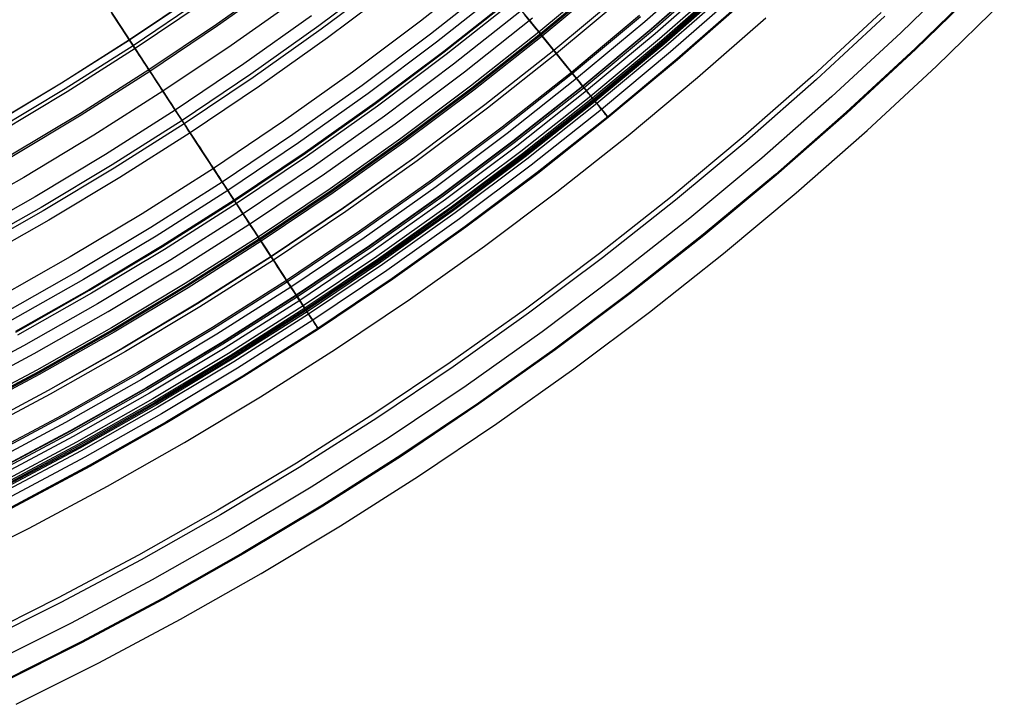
# Model space of a CAD drawing. Header units: millimetres. Extents: x -14 to 488, y -50 to 50.
# Tile 68 of 256: x 224.47 to 234, y -32.1 to -25.47. Entities that reach past the tile are written whole.
import ezdxf

# ---------------------------------------------------------------- set-up
doc = ezdxf.new("R2010")
doc.units = ezdxf.units.MM
doc.header["$MEASUREMENT"] = 0
doc.layers.add('Default', color=7, linetype='Continuous')

msp = doc.modelspace()

# ---------------------------------------------------------------- linework, layer by layer
at = {"layer": 'Default'}
for points in [[(231.1705, -24.9222), (230.5236, -25.4904), (229.8629, -26.0411), (229.1891, -26.5739), (228.5029, -27.0883), (227.8051, -27.5838), (227.0965, -28.0602), (226.3778, -28.517), (225.6499, -28.9541), (224.9135, -29.371), (224.1694, -29.7678)], [(233.6509, -24.9664), (233.0014, -25.5993), (232.3359, -26.215), (231.6552, -26.8129), (230.9599, -27.3924), (230.2509, -27.953), (229.5289, -28.4943), (228.7946, -29.0157), (228.049, -29.517), (227.2927, -29.9977), (226.5267, -30.4576), (225.7518, -30.8964), (224.9689, -31.3139), (224.1787, -31.7099)], [(228.9979, -24.9758), (228.3519, -25.4866), (227.694, -25.9797), (227.025, -26.4549), (226.3456, -26.9116), (225.6565, -27.3496), (224.9586, -27.7686), (224.2526, -28.1684)], [(230.1472, -25.0505), (229.498, -25.5917), (228.8359, -26.1152), (228.1617, -26.6206), (227.476, -27.1075), (226.7797, -27.5756), (226.0736, -28.0245), (225.3583, -28.454), (224.6347, -28.8637), (223.9036, -29.2535)], [(230.1622, -25.068), (229.5125, -25.6095), (228.8499, -26.1334), (228.1752, -26.6392), (227.4891, -27.1265), (226.7923, -27.5949), (226.0856, -28.0441), (225.3698, -28.4738), (224.6457, -28.8838), (223.9141, -29.274)], [(230.1691, -25.0761), (229.5192, -25.6178), (228.8564, -26.1418), (228.1815, -26.6478), (227.4951, -27.1352), (226.7981, -27.6038), (226.0912, -28.0531), (225.3752, -28.483), (224.6509, -28.8932), (223.919, -29.2834)], [(228.0131, -25.0466), (227.3667, -25.5311), (226.7093, -25.998), (226.0417, -26.4468), (225.3646, -26.8772), (224.6788, -27.2889), (223.9851, -27.6818)], [(228.0369, -25.0775), (227.3897, -25.5627), (226.7315, -26.0301), (226.0631, -26.4794), (225.3852, -26.9104), (224.6985, -27.3226), (224.0039, -27.716)], [(231.2332, -24.9918), (230.5845, -25.5616), (229.9219, -26.1138), (229.2462, -26.6481), (228.5581, -27.1639), (227.8584, -27.6608), (227.1478, -28.1385), (226.4271, -28.5967), (225.6971, -29.0349), (224.9586, -29.4531), (224.2125, -29.851)], [(231.2357, -24.9946), (230.5869, -25.5644), (229.9243, -26.1168), (229.2485, -26.6511), (228.5603, -27.167), (227.8605, -27.664), (227.1498, -28.1417), (226.4291, -28.5999), (225.699, -29.0382), (224.9604, -29.4564), (224.2142, -29.8543)], [(231.2475, -25.0076), (230.5983, -25.5778), (229.9354, -26.1304), (229.2592, -26.665), (228.5707, -27.1811), (227.8705, -27.6784), (227.1594, -28.1564), (226.4383, -28.6148), (225.7078, -29.0534), (224.9689, -29.4718), (224.2223, -29.8699)], [(231.274, -25.037), (230.6241, -25.6078), (229.9603, -26.1611), (229.2833, -26.6963), (228.594, -27.2131), (227.893, -27.7109), (227.1811, -28.1895), (226.4591, -28.6485), (225.7277, -29.0875), (224.9879, -29.5065), (224.2404, -29.905)], [(227.022, -25.0587), (226.3768, -25.5169), (225.7217, -25.9573), (225.0572, -26.3796), (224.3842, -26.7837)], [(227.0321, -25.0726), (226.3866, -25.531), (225.7311, -25.9717), (225.0663, -26.3943), (224.3929, -26.7986)], [(230.1795, -25.0883), (229.5293, -25.6303), (228.8662, -26.1546), (228.191, -26.6607), (227.5043, -27.1484), (226.8069, -27.6172), (226.0997, -28.0668), (225.3833, -28.4969), (224.6586, -28.9072), (223.9264, -29.2977)], [(228.1003, -25.1598), (227.4509, -25.6466), (226.7906, -26.1156), (226.1199, -26.5664), (225.4398, -26.9988), (224.7509, -27.4124), (224.0539, -27.807)], [(233.7966, -25.1121), (233.1433, -25.7488), (232.4739, -26.3681), (231.7892, -26.9695), (231.0898, -27.5524), (230.3766, -28.1163), (229.6504, -28.6608), (228.9118, -29.1853), (228.1617, -29.6895), (227.401, -30.1731), (226.6305, -30.6356), (225.8511, -31.077), (225.0635, -31.4969), (224.2687, -31.8953)], [(231.3162, -25.0839), (230.6651, -25.6558), (230.0001, -26.2101), (229.3218, -26.7463), (228.6312, -27.2641), (227.9289, -27.7629), (227.2156, -28.2423), (226.4922, -28.7022), (225.7595, -29.1421), (225.0183, -29.5618), (224.2694, -29.9611)], [(233.803, -25.1185), (233.1495, -25.7553), (232.4799, -26.3748), (231.795, -26.9763), (231.0955, -27.5594), (230.3821, -28.1235), (229.6557, -28.668), (228.9169, -29.1927), (228.1667, -29.697), (227.4058, -30.1807), (226.6351, -30.6434), (225.8554, -31.0849), (225.0677, -31.5049), (224.2727, -31.9034)], [(231.3352, -25.1049), (230.6835, -25.6773), (230.0179, -26.2321), (229.3391, -26.7688), (228.6479, -27.2869), (227.945, -27.7861), (227.2311, -28.266), (226.5071, -28.7262), (225.7738, -29.1665), (225.032, -29.5866), (224.2824, -29.9863)], [(231.3441, -25.1148), (230.6922, -25.6875), (230.0263, -26.2425), (229.3473, -26.7794), (228.6558, -27.2978), (227.9526, -27.7972), (227.2384, -28.2772), (226.5142, -28.7376), (225.7805, -29.1781), (225.0384, -29.5983), (224.2886, -29.9981)], [(231.3527, -25.1244), (230.7005, -25.6972), (230.0344, -26.2524), (229.3551, -26.7895), (228.6633, -27.3081), (227.9599, -27.8077), (227.2454, -28.288), (226.5209, -28.7485), (225.787, -29.1892), (225.0446, -29.6096), (224.2945, -30.0095)], [(231.3618, -25.1345), (230.7094, -25.7076), (230.043, -26.263), (229.3634, -26.8003), (228.6714, -27.3191), (227.9676, -27.8189), (227.2529, -28.2994), (226.5281, -28.7601), (225.7939, -29.2009), (225.0511, -29.6215), (224.3007, -30.0216)], [(231.3799, -25.1545), (230.7269, -25.728), (230.06, -26.2839), (229.3799, -26.8217), (228.6873, -27.3409), (227.9829, -27.8411), (227.2677, -28.3219), (226.5422, -28.7831), (225.8074, -29.2242), (225.0641, -29.6451), (224.3131, -30.0456)], [(229.0972, -25.098), (228.448, -25.6113), (227.7868, -26.1069), (227.1145, -26.5844), (226.4318, -27.0434), (225.7393, -27.4836), (225.0379, -27.9047), (224.3284, -28.3064)], [(227.1681, -25.259), (226.5178, -25.7208), (225.8574, -26.1648), (225.1876, -26.5906), (224.5091, -26.9979), (223.8228, -27.3865)], [(230.295, -25.2233), (229.6413, -25.7682), (228.9746, -26.2953), (228.2957, -26.8042), (227.6052, -27.2945), (226.9041, -27.7659), (226.193, -28.2179), (225.4728, -28.6503), (224.7441, -29.0629), (224.008, -29.4554)], [(230.2952, -25.2234), (229.6414, -25.7684), (228.9747, -26.2955), (228.2958, -26.8044), (227.6054, -27.2947), (226.9042, -27.7661), (226.1932, -28.2181), (225.4729, -28.6505), (224.7443, -29.0631), (224.0081, -29.4557)], [(230.3214, -25.2541), (229.6668, -25.7997), (228.9993, -26.3274), (228.3196, -26.837), (227.6283, -27.3279), (226.9263, -27.7998), (226.2144, -28.2524), (225.4932, -28.6854), (224.7637, -29.0985), (224.0266, -29.4915)], [(226.1794, -25.2311), (225.5316, -25.6666), (224.8747, -26.0842), (224.2093, -26.4837)], [(226.1804, -25.2326), (225.5326, -25.668), (224.8756, -26.0857), (224.2102, -26.4852)], [(231.4282, -25.2081), (230.7738, -25.7828), (230.1055, -26.3399), (229.4239, -26.8788), (228.7298, -27.3992), (228.0239, -27.9004), (227.3071, -28.3823), (226.5801, -28.8444), (225.8438, -29.2865), (225.0989, -29.7083), (224.3462, -30.1097)], [(229.1585, -25.1735), (228.5073, -25.6884), (227.8442, -26.1855), (227.1698, -26.6644), (226.485, -27.1248), (225.7904, -27.5663), (225.0869, -27.9887), (224.3752, -28.3917)], [(229.2297, -25.2612), (228.5762, -25.7779), (227.9108, -26.2768), (227.234, -26.7574), (226.5468, -27.2193), (225.8498, -27.6624), (225.1438, -28.0863), (224.4297, -28.4907)], [(224.4324, -28.4957), (225.1467, -28.0912), (225.8528, -27.6673), (226.5499, -27.2241), (227.2373, -26.7621), (227.9141, -26.2814), (228.5797, -25.7825), (229.2333, -25.2657)], [(226.2176, -25.2864), (225.5684, -25.7228), (224.91, -26.1413), (224.2431, -26.5417)], [(226.2368, -25.3142), (225.5869, -25.7511), (224.9278, -26.1701), (224.2602, -26.5709)], [(231.4904, -25.2772), (230.8343, -25.8535), (230.1641, -26.4121), (229.4806, -26.9525), (228.7846, -27.4743), (228.0768, -27.9769), (227.358, -28.4601), (226.629, -28.9235), (225.8906, -29.3668), (225.1437, -29.7898), (224.3889, -30.1922)], [(231.4965, -25.2838), (230.8401, -25.8603), (230.1697, -26.4191), (229.4861, -26.9597), (228.7899, -27.4815), (228.0819, -27.9843), (227.3629, -28.4677), (226.6337, -28.9312), (225.8952, -29.3746), (225.148, -29.7977), (224.3931, -30.2002)], [(224.4359, -32.101), (225.2369, -31.6988), (226.0274, -31.2766), (226.807, -30.8345), (227.5752, -30.3729), (228.3315, -29.892), (229.091, -29.3813), (229.8371, -28.8512), (230.5693, -28.3019), (231.2871, -27.734), (231.99, -27.1479), (232.6777, -26.5437), (233.3495, -25.9221), (234.005, -25.2833)], [(229.2545, -25.2918), (228.6002, -25.8091), (227.934, -26.3086), (227.2564, -26.7898), (226.5684, -27.2523), (225.8705, -27.6959), (225.1637, -28.1203), (224.4486, -28.5252)], [(229.3289, -25.3834), (228.6723, -25.9027), (228.0036, -26.4039), (227.3235, -26.8869), (226.633, -27.3511), (225.9326, -27.7963), (225.2231, -28.2223), (224.5055, -28.6286), (223.7804, -29.0153)], [(223.7935, -30.7802), (224.5612, -30.3947), (225.319, -29.9899), (226.0664, -29.5661), (226.8028, -29.1236), (227.5277, -28.6627), (228.2558, -28.1731), (228.9711, -27.6649), (229.6729, -27.1384), (230.361, -26.594), (231.0349, -26.0321), (231.694, -25.453)], [(223.7935, -30.7802), (224.5612, -30.3947), (225.319, -29.9899), (226.0664, -29.5661), (226.8028, -29.1236), (227.5277, -28.6627), (228.2558, -28.1731), (228.9711, -27.6649), (229.6729, -27.1384), (230.361, -26.594), (231.0349, -26.0321), (231.694, -25.453)], [(223.8856, -29.0905), (224.6107, -28.7032), (225.3257, -28.2977), (226.0303, -27.8744), (226.724, -27.4333), (227.4207, -26.9649), (228.105, -26.4786), (228.7766, -25.9748), (229.4349, -25.454)], [(223.8856, -29.0905), (224.6107, -28.7032), (225.3257, -28.2977), (226.0303, -27.8744), (226.724, -27.4333), (227.4207, -26.9649), (228.105, -26.4786), (228.7766, -25.9748), (229.4349, -25.454)], [(227.2965, -25.435), (226.6417, -25.9001), (225.9766, -26.3472), (225.3021, -26.7759), (224.6189, -27.1861), (223.9278, -27.5775)], [(232.8132, -25.4012), (232.1529, -26.0121), (231.4775, -26.6053), (230.7877, -27.1803), (230.0842, -27.7365), (229.3678, -28.2735), (228.6393, -28.7909), (227.8994, -29.2883), (227.1491, -29.7653), (226.3891, -30.2216), (225.6202, -30.6569), (224.8434, -31.0711), (224.0594, -31.4641)], [(232.8478, -25.4376), (232.1866, -26.0494), (231.5102, -26.6435), (230.8194, -27.2193), (230.1149, -27.7764), (229.3974, -28.3142), (228.6679, -28.8323), (227.9269, -29.3304), (227.1755, -29.808), (226.4144, -30.265), (225.6444, -30.701), (224.8665, -31.1158), (224.0814, -31.5093)], [(230.4732, -25.4316), (229.8141, -25.981), (229.1418, -26.5125), (228.4573, -27.0257), (227.7611, -27.5201), (227.0541, -27.9953), (226.3371, -28.4511), (225.6109, -28.8871), (224.8762, -29.3032), (224.1339, -29.699)], [(230.4833, -25.4433), (229.8238, -25.993), (229.1513, -26.5248), (228.4664, -27.0382), (227.7699, -27.5328), (227.0626, -28.0083), (226.3453, -28.4643), (225.6187, -28.9005), (224.8836, -29.3167), (224.141, -29.7127)]]:
    msp.add_lwpolyline(points, dxfattribs=at)
at = {"layer": 'Default', "extrusion": (0.836996, 0.54721, 0)}
for points in [[(-147.0271, 22.2174), (-147.0275, 22.1869), (-147.0286, 22.1561), (-147.0304, 22.125), (-147.033, 22.0937), (-147.0365, 22.0623), (-147.0407, 22.0306), (-147.0457, 21.9988), (-147.0516, 21.9669), (-147.0584, 21.9349), (-147.066, 21.9028), (-147.0744, 21.8707), (-147.0838, 21.8386), (-147.094, 21.8065), (-147.1052, 21.7745), (-147.1173, 21.7425), (-147.1302, 21.7107), (-147.1441, 21.679), (-147.1589, 21.6474), (-147.1746, 21.6161), (-147.1912, 21.5851), (-147.2087, 21.5543), (-147.2271, 21.5239), (-147.2464, 21.4938), (-147.2665, 21.4641), (-147.2875, 21.4347), (-147.3094, 21.4059), (-147.3321, 21.3775), (-147.3556, 21.3497), (-147.3799, 21.3223), (-147.4049, 21.2956), (-147.4308, 21.2694), (-147.4573, 21.2439), (-147.4845, 21.219), (-147.5124, 21.1948), (-147.541, 21.1713), (-147.5701, 21.1486), (-147.5998, 21.1265), (-147.6301, 21.1053), (-147.6609, 21.0848), (-147.6922, 21.0651), (-147.7239, 21.0462), (-147.756, 21.0281), (-147.7885, 21.0109), (-147.8213, 20.9945), (-147.8544, 20.9789), (-147.8878, 20.9642), (-147.9214, 20.9503), (-147.9552, 20.9373), (-147.9892, 20.9252), (-148.0233, 20.9139), (-148.0575, 20.9034), (-148.0917, 20.8938), (-148.126, 20.885), (-148.1603, 20.8771), (-148.1945, 20.87), (-148.2286, 20.8636), (-148.2627, 20.8581), (-148.2966, 20.8534), (-148.3303, 20.8494), (-148.3639, 20.8462), (-148.3973, 20.8438), (-148.4304, 20.842), (-148.4633, 20.841), (-148.4959, 20.8407), (-148.5285, 20.841), (-148.5614, 20.842), (-148.5945, 20.8438), (-148.6279, 20.8462), (-148.6614, 20.8494), (-148.6952, 20.8534), (-148.7291, 20.8581), (-148.7632, 20.8636), (-148.7973, 20.87), (-148.8315, 20.8771), (-148.8658, 20.885), (-148.9, 20.8938), (-148.9343, 20.9034), (-148.9685, 20.9139), (-149.0026, 20.9252), (-149.0365, 20.9373), (-149.0704, 20.9503), (-149.104, 20.9642), (-149.1374, 20.9789), (-149.1705, 20.9945), (-149.2033, 21.0109), (-149.2358, 21.0281), (-149.2679, 21.0462), (-149.2996, 21.0651), (-149.3309, 21.0848), (-149.3617, 21.1053), (-149.3919, 21.1265), (-149.4217, 21.1486), (-149.4508, 21.1713), (-149.4794, 21.1948), (-149.5073, 21.219), (-149.5345, 21.2439), (-149.561, 21.2694), (-149.5868, 21.2956), (-149.6119, 21.3223), (-149.6362, 21.3497), (-149.6597, 21.3775), (-149.6824, 21.4059), (-149.7043, 21.4347), (-149.7253, 21.4641), (-149.7454, 21.4938), (-149.7647, 21.5239), (-149.7831, 21.5543), (-149.8006, 21.5851), (-149.8172, 21.6161), (-149.8329, 21.6474), (-149.8477, 21.679), (-149.8616, 21.7107), (-149.8745, 21.7425), (-149.8866, 21.7745), (-149.8977, 21.8065), (-149.908, 21.8386), (-149.9174, 21.8707), (-149.9258, 21.9028), (-149.9334, 21.9349), (-149.9402, 21.9669), (-149.9461, 21.9988), (-149.9511, 22.0306), (-149.9553, 22.0623), (-149.9587, 22.0937), (-149.9614, 22.125), (-149.9632, 22.1561), (-149.9643, 22.1869), (-149.9647, 22.2174)], [(-149.9647, 22.2174), (-149.9643, 22.248), (-149.9632, 22.2788), (-149.9614, 22.3099), (-149.9587, 22.3411), (-149.9553, 22.3726), (-149.9511, 22.4043), (-149.9461, 22.436), (-149.9402, 22.468), (-149.9334, 22.5), (-149.9258, 22.532), (-149.9174, 22.5641), (-149.908, 22.5963), (-149.8977, 22.6284), (-149.8866, 22.6604), (-149.8745, 22.6924), (-149.8616, 22.7242), (-149.8477, 22.7559), (-149.8329, 22.7874), (-149.8172, 22.8187), (-149.8006, 22.8498), (-149.7831, 22.8806), (-149.7647, 22.911), (-149.7454, 22.9411), (-149.7253, 22.9708), (-149.7043, 23.0001), (-149.6824, 23.029), (-149.6597, 23.0574), (-149.6362, 23.0852), (-149.6119, 23.1125), (-149.5868, 23.1393), (-149.561, 23.1654), (-149.5345, 23.191), (-149.5073, 23.2158), (-149.4794, 23.24), (-149.4508, 23.2635), (-149.4217, 23.2863), (-149.3919, 23.3083), (-149.3617, 23.3296), (-149.3309, 23.3501), (-149.2996, 23.3698), (-149.2679, 23.3887), (-149.2358, 23.4068), (-149.2033, 23.424), (-149.1705, 23.4404), (-149.1374, 23.456), (-149.104, 23.4707), (-149.0704, 23.4845), (-149.0365, 23.4975), (-149.0026, 23.5097), (-148.9685, 23.521), (-148.9343, 23.5315), (-148.9, 23.5411), (-148.8658, 23.5498), (-148.8315, 23.5578), (-148.7973, 23.5649), (-148.7632, 23.5712), (-148.7291, 23.5767), (-148.6952, 23.5815), (-148.6614, 23.5854), (-148.6279, 23.5886), (-148.5945, 23.5911), (-148.5614, 23.5928), (-148.5285, 23.5939), (-148.4959, 23.5942), (-148.4633, 23.5939), (-148.4304, 23.5928), (-148.3973, 23.5911), (-148.3639, 23.5886), (-148.3303, 23.5854), (-148.2966, 23.5815), (-148.2627, 23.5767), (-148.2286, 23.5712), (-148.1945, 23.5649), (-148.1603, 23.5578), (-148.126, 23.5498), (-148.0917, 23.5411), (-148.0575, 23.5315), (-148.0233, 23.521), (-147.9892, 23.5097), (-147.9552, 23.4975), (-147.9214, 23.4845), (-147.8878, 23.4707), (-147.8544, 23.456), (-147.8213, 23.4404), (-147.7885, 23.424), (-147.756, 23.4068), (-147.7239, 23.3887), (-147.6922, 23.3698), (-147.6609, 23.3501), (-147.6301, 23.3296), (-147.5998, 23.3083), (-147.5701, 23.2863), (-147.541, 23.2635), (-147.5124, 23.24), (-147.4845, 23.2158), (-147.4573, 23.191), (-147.4308, 23.1654), (-147.4049, 23.1393), (-147.3799, 23.1125), (-147.3556, 23.0852), (-147.3321, 23.0574), (-147.3094, 23.029), (-147.2875, 23.0001), (-147.2665, 22.9708), (-147.2464, 22.9411), (-147.2271, 22.911), (-147.2087, 22.8806), (-147.1912, 22.8498), (-147.1746, 22.8187), (-147.1589, 22.7874), (-147.1441, 22.7559), (-147.1302, 22.7242), (-147.1173, 22.6924), (-147.1052, 22.6604), (-147.094, 22.6284), (-147.0838, 22.5963), (-147.0744, 22.5641), (-147.066, 22.532), (-147.0584, 22.5), (-147.0516, 22.468), (-147.0457, 22.436), (-147.0407, 22.4043), (-147.0365, 22.3726), (-147.033, 22.3411), (-147.0304, 22.3099), (-147.0286, 22.2788), (-147.0275, 22.248), (-147.0271, 22.2174)]]:
    msp.add_lwpolyline(points, dxfattribs=at)
at = {"layer": 'Default'}
for points in [[(224.6028, -24.2458, 76.8205), (225.4447, -25.5337, 67.1065), (226.0631, -26.4794, 58.875), (226.5013, -27.1497, 51.8783), (226.7923, -27.5949, 46.0296), (227.0965, -28.0602, 37.0252), (227.2454, -28.288, 30.0773), (227.258, -28.3071, 28.9443), (227.2585, -28.308, 28.4238), (227.2529, -28.2994, 27.9372), (227.2473, -28.2907, 27.7073), (227.2396, -28.279, 27.487), (227.2298, -28.264, 27.2763), (227.2179, -28.2458, 27.0759), (227.2038, -28.2242, 26.8859), (227.1874, -28.1992, 26.7068), (227.1784, -28.1854, 26.6215), (227.1688, -28.1707, 26.539), (227.1586, -28.1551, 26.4594), (227.1478, -28.1385, 26.3827), (227.1363, -28.121, 26.3083), (227.1242, -28.1025, 26.2357), (227.1115, -28.083, 26.1648), (227.0981, -28.0626, 26.0956), (227.0842, -28.0414, 26.0282), (227.0698, -28.0193, 25.9625), (227.0549, -27.9965, 25.8986), (227.0395, -27.973, 25.8366), (227.0237, -27.9489, 25.7763), (227.0076, -27.9241, 25.7179), (226.991, -27.8988, 25.6614), (226.9741, -27.873, 25.6068), (226.957, -27.8467, 25.554), (226.9396, -27.8201, 25.5031), (226.9219, -27.7931, 25.4542), (226.9041, -27.7659, 25.4072), (226.8861, -27.7384, 25.3622), (226.8681, -27.7107, 25.3192), (226.8499, -27.683, 25.2781), (226.8318, -27.6553, 25.2389), (226.8137, -27.6277, 25.2018), (226.7958, -27.6002, 25.1666), (226.778, -27.5729, 25.1334), (226.7603, -27.546, 25.1021), (226.743, -27.5194, 25.0728), (226.7259, -27.4933, 25.0455), (226.7093, -27.4678, 25.0202), (226.693, -27.4429, 24.9968), (226.6771, -27.4187, 24.9754), (226.6618, -27.3953, 24.956), (226.6471, -27.3727, 24.9385), (226.6399, -27.3618, 24.9305), (226.633, -27.3511, 24.923), (226.6109, -27.3174, 24.9005), (226.6063, -27.3103, 24.8961), (226.6018, -27.3035, 24.8921), (226.5975, -27.2969, 24.8884), (226.5932, -27.2903, 24.8849), (226.5889, -27.2837, 24.8816), (226.5844, -27.2768, 24.8784), (226.5797, -27.2696, 24.8752), (226.5747, -27.2619, 24.872), (226.5499, -27.2241, 24.8577)], [(229.1773, -25.1966, 51.8783), (229.5125, -25.6095, 46.0296), (229.8629, -26.0411, 37.0252), (230.0344, -26.2524, 30.0773), (230.0489, -26.2702, 28.9443), (230.0495, -26.271, 28.4238), (230.043, -26.263, 27.9372), (230.0365, -26.255, 27.7073), (230.0277, -26.2441, 27.487), (230.0164, -26.2302, 27.2763), (230.0027, -26.2133, 27.0759), (229.9864, -26.1933, 26.8859), (229.9676, -26.1701, 26.7068), (229.9572, -26.1573, 26.6215), (229.9461, -26.1436, 26.539), (229.9343, -26.1292, 26.4594), (229.9219, -26.1138, 26.3827), (229.9087, -26.0976, 26.3083), (229.8948, -26.0804, 26.2357), (229.8801, -26.0623, 26.1648), (229.8647, -26.0434, 26.0956), (229.8487, -26.0237, 26.0282), (229.8321, -26.0033, 25.9625), (229.815, -25.9821, 25.8986), (229.7972, -25.9603, 25.8366), (229.7791, -25.9379, 25.7763), (229.7604, -25.9149, 25.7179), (229.7413, -25.8914, 25.6614), (229.7219, -25.8675, 25.6068), (229.7022, -25.8432, 25.554), (229.6821, -25.8185, 25.5031), (229.6618, -25.7934, 25.4542), (229.6413, -25.7682, 25.4072), (229.6206, -25.7427, 25.3622), (229.5997, -25.717, 25.3192), (229.5789, -25.6913, 25.2781), (229.558, -25.6656, 25.2389), (229.5372, -25.6399, 25.2018), (229.5165, -25.6145, 25.1666), (229.496, -25.5892, 25.1334), (229.4757, -25.5642, 25.1021), (229.4557, -25.5396, 25.0728), (229.436, -25.5154, 25.0455), (229.4168, -25.4917, 25.0202), (229.3981, -25.4686, 24.9968)], [(226.5499, -27.2241, 24.8577), (226.5141, -27.1693, 24.8387), (226.4787, -27.1151, 24.8179), (226.4437, -27.0616, 24.7953), (226.4092, -27.0088, 24.7711), (226.3751, -26.9568, 24.7452), (226.3416, -26.9055, 24.7178), (226.3087, -26.8551, 24.6889), (226.2763, -26.8056, 24.6585), (226.2446, -26.7571, 24.6268), (226.2135, -26.7095, 24.5938), (226.183, -26.6629, 24.5595), (226.1532, -26.6174, 24.524), (226.1242, -26.573, 24.4873), (226.0959, -26.5297, 24.4496), (226.0684, -26.4876, 24.4108), (226.0417, -26.4468, 24.3711), (226.0158, -26.4072, 24.3305), (225.9908, -26.3689, 24.289), (225.9666, -26.3318, 24.2467), (225.9431, -26.296, 24.2037), (225.9205, -26.2614, 24.1601), (225.8987, -26.228, 24.1159), (225.8776, -26.1958, 24.0711), (225.8574, -26.1648, 24.0259), (225.8379, -26.135, 23.9802), (225.8191, -26.1063, 23.9342), (225.8011, -26.0788, 23.8879), (225.7839, -26.0524, 23.8412), (225.7673, -26.027, 23.7943), (225.7514, -26.0027, 23.7472), (225.7362, -25.9795, 23.6999), (225.7217, -25.9573, 23.6525), (225.7078, -25.936, 23.6049), (225.6946, -25.9158, 23.5572), (225.6819, -25.8965, 23.5094), (225.6699, -25.8781, 23.4616), (225.6585, -25.8606, 23.4137), (225.6477, -25.8441, 23.3657), (225.6374, -25.8284, 23.3176), (225.6277, -25.8135, 23.2695), (225.6185, -25.7995, 23.2214), (225.6099, -25.7863, 23.1732), (225.6018, -25.7738, 23.1251), (225.5941, -25.7622, 23.0769), (225.5803, -25.7411, 22.9805), (225.5684, -25.7228, 22.8843), (225.5582, -25.7072, 22.7881), (225.5496, -25.6941, 22.6922), (225.5428, -25.6836, 22.5964), (225.5375, -25.6756, 22.5007), (225.5338, -25.6699, 22.4053), (225.5316, -25.6666, 22.31), (225.5309, -25.6655, 22.2148), (225.5316, -25.6666, 22.1199), (225.5337, -25.6698, 22.0251), (225.5372, -25.6751, 21.9305), (225.5421, -25.6826, 21.8361), (225.5483, -25.6921, 21.742), (225.5559, -25.7037, 21.648), (225.5649, -25.7175, 21.5543), (225.5752, -25.7332, 21.4608), (225.5869, -25.7511, 21.3677), (225.5999, -25.7711, 21.2748), (225.6144, -25.7931, 21.1822), (225.6302, -25.8173, 21.09), (225.6474, -25.8437, 20.9981), (225.6661, -25.8722, 20.9067), (225.6863, -25.9031, 20.8157), (225.7079, -25.9362, 20.7252), (225.7311, -25.9717, 20.6352), (225.7559, -26.0095, 20.5457), (225.7822, -26.0498, 20.4569), (225.8102, -26.0926, 20.3689), (225.8399, -26.138, 20.2816), (225.8713, -26.1861, 20.1953), (225.9045, -26.2369, 20.1099), (225.9396, -26.2906, 20.0257), (225.9766, -26.3472, 19.9426), (226.0155, -26.4067, 19.8609), (226.0564, -26.4693, 19.7806), (226.0776, -26.5017, 19.7411), (226.0994, -26.535, 19.702), (226.1216, -26.569, 19.6634), (226.1444, -26.6038, 19.6253), (226.1676, -26.6394, 19.5877), (226.1914, -26.6758, 19.5507), (226.2158, -26.713, 19.5143), (226.2407, -26.7511, 19.4784), (226.2661, -26.7899, 19.4432), (226.292, -26.8296, 19.4086), (226.3185, -26.8702, 19.3747), (226.3554, -26.9266, 19.3294), (226.3654, -26.9419, 19.3166), (226.3757, -26.9576, 19.3029), (226.3862, -26.9736, 19.2883), (226.397, -26.9902, 19.2726), (226.4082, -27.0073, 19.2558), (226.4318, -27.0434, 19.2183), (226.4573, -27.0825, 19.175), (226.485, -27.1248, 19.1253), (226.5148, -27.1704, 19.069), (226.5468, -27.2193, 19.0055), (226.5798, -27.2698, 18.9373), (226.612, -27.319, 18.8682), (226.6435, -27.3673, 18.797), (226.6746, -27.4148, 18.7226), (226.7054, -27.4619, 18.6436), (226.7361, -27.5089, 18.5591), (226.767, -27.5561, 18.4678), (226.7981, -27.6038, 18.3684), (226.8297, -27.6521, 18.26), (226.8617, -27.701, 18.1415), (226.894, -27.7503, 18.0118), (226.9263, -27.7998, 17.87), (226.9587, -27.8493, 17.7151), (226.9909, -27.8986, 17.5462), (227.0228, -27.9473, 17.3627), (227.0541, -27.9953, 17.1636), (227.0849, -28.0423, 16.9483), (227.1148, -28.0881, 16.7161), (227.1437, -28.1323, 16.4664), (227.1714, -28.1747, 16.1986), (227.1979, -28.2152, 15.912), (227.2228, -28.2534, 15.6061), (227.2677, -28.3219, 14.9339), (227.3046, -28.3785, 14.177), (227.3327, -28.4215, 13.3305), (227.3508, -28.4492, 12.3895), (227.3629, -28.4677, 5.7896), (227.362, -28.4663, 5.6241), (227.3594, -28.4622, 5.4622), (227.3549, -28.4554, 5.3039), (227.3487, -28.4459, 5.1493), (227.3408, -28.4338, 4.9982), (227.3312, -28.4191, 4.8508), (227.32, -28.402, 4.707), (227.3071, -28.3823, 4.5668), (227.2927, -28.3602, 4.4302), (227.2767, -28.3358, 4.2971), (227.2592, -28.309, 4.1676), (227.2402, -28.2799, 4.0416), (227.2197, -28.2486, 3.919), (227.1978, -28.2151, 3.7997), (227.1745, -28.1795, 3.6838), (227.1498, -28.1417, 3.5711), (227.1238, -28.1019, 3.4617), (227.0965, -28.0601, 3.3554), (227.0678, -28.0162, 3.2521), (227.0378, -27.9703, 3.1517), (227.0064, -27.9223, 3.0541), (226.9737, -27.8723, 2.9593), (226.9396, -27.8202, 2.8671), (226.9042, -27.7661, 2.7774), (226.8675, -27.7099, 2.69), (226.8294, -27.6515, 2.6051), (226.7898, -27.591, 2.5223), (226.7487, -27.5281, 2.4417), (226.706, -27.4629, 2.3632), (226.6618, -27.3953, 2.2867), (226.6159, -27.3251, 2.2121), (226.5684, -27.2523, 2.1394), (226.519, -27.1769, 2.0684), (226.4679, -27.0986, 1.9992), (226.4149, -27.0176, 1.9318), (226.36, -26.9336, 1.8661), (226.3031, -26.8465, 1.8021), (226.2441, -26.7564, 1.74), (226.1831, -26.6631, 1.6796), (226.1199, -26.5664, 1.621), (226.0546, -26.4664, 1.5642), (225.9869, -26.363, 1.5092), (225.9171, -26.2561, 1.4561), (225.8449, -26.1457, 1.405), (225.7704, -26.0317, 1.3559), (225.6935, -25.9142, 1.3088), (225.6143, -25.793, 1.2638), (225.5326, -25.668, 1.2211), (225.4485, -25.5394, 1.1805), (225.362, -25.407, 1.1423)], [(229.3769, -25.4425, 18.7226), (229.4124, -25.4862, 18.6436), (229.4478, -25.5298, 18.5591), (229.4833, -25.5736, 18.4678), (229.5192, -25.6178, 18.3684), (229.5556, -25.6626, 18.26), (229.5924, -25.708, 18.1415), (229.6296, -25.7537, 18.0118), (229.6668, -25.7997, 17.87), (229.7041, -25.8456, 17.7151), (229.7412, -25.8913, 17.5462), (229.7779, -25.9365, 17.3627), (229.8141, -25.981, 17.1636), (229.8494, -26.0246, 16.9483), (229.8839, -26.067, 16.7161), (229.9172, -26.108, 16.4664), (229.9492, -26.1474, 16.1986), (229.9796, -26.1849, 15.912), (230.0084, -26.2203, 15.6061), (230.06, -26.2839, 14.9339), (230.1026, -26.3364, 14.177), (230.1349, -26.3762, 13.3305), (230.1558, -26.402, 12.3895), (230.1697, -26.4191, 5.7896), (230.1687, -26.4178, 5.6241), (230.1656, -26.414, 5.4622), (230.1605, -26.4077, 5.3039), (230.1534, -26.3989, 5.1493), (230.1443, -26.3877, 4.9982), (230.1332, -26.3741, 4.8508), (230.1203, -26.3582, 4.707), (230.1055, -26.3399, 4.5668), (230.0888, -26.3194, 4.4302), (230.0704, -26.2967, 4.2971), (230.0502, -26.2719, 4.1676), (230.0283, -26.2449, 4.0416), (230.0048, -26.2159, 3.919), (229.9795, -26.1848, 3.7997), (229.9527, -26.1518, 3.6838), (229.9243, -26.1168, 3.5711), (229.8943, -26.0799, 3.4617), (229.8628, -26.0411, 3.3554), (229.8298, -26.0004, 3.2521), (229.7952, -25.9578, 3.1517), (229.7591, -25.9133, 3.0541), (229.7214, -25.8669, 2.9593), (229.6822, -25.8186, 2.8671), (229.6414, -25.7684, 2.7774), (229.5991, -25.7162, 2.69), (229.5552, -25.6621, 2.6051), (229.5095, -25.6059, 2.5223), (229.4622, -25.5476, 2.4417), (229.4131, -25.4871, 2.3632), (229.3622, -25.4244, 2.2867)]]:
    msp.add_polyline3d(points, dxfattribs=at)

doc.saveas('drawing.dxf')
